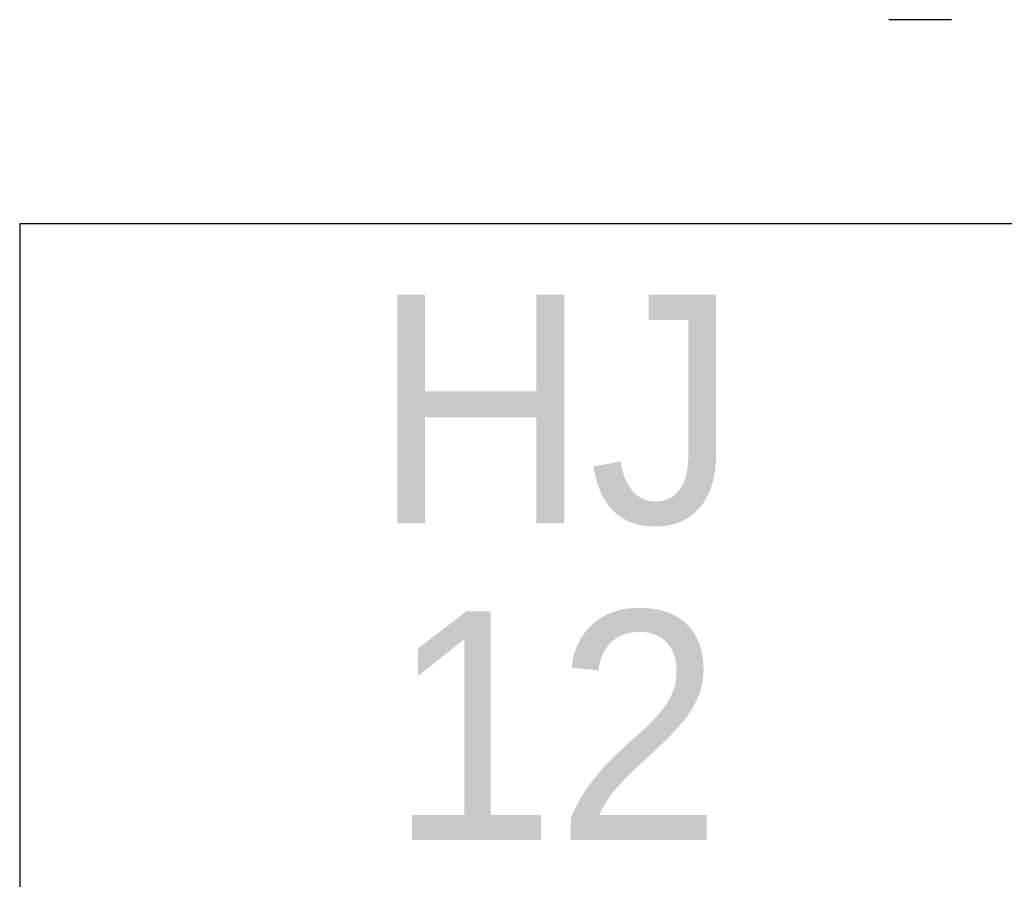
# Model space of a CAD drawing. Header units: metres. Extents: x 183400 to 184400, y 422200 to 427800.
# Tile 161 of 221: x 183937 to 183958, y 426548 to 426567. Entities that reach past the tile are written whole.
import ezdxf
from ezdxf.enums import TextEntityAlignment as Align

# ---------------------------------------------------------------- set-up
doc = ezdxf.new("R2010")
doc.units = ezdxf.units.M
for name, color, linetype in [('N_MK2', 7, 'Continuous'), ('방위표', 7, 'Continuous'), ('일람표', 7, 'Continuous')]:
    doc.layers.add(name, color=color, linetype=linetype)
doc.styles.add('CGS', font='Dotum.ttf')

# ---------------------------------------------------------------- blocks, each defined once
blk = doc.blocks.new('N_MK2')
at = {"layer": '방위표', "color": 7, "linetype": 'Continuous'}
blk.add_lwpolyline([(-118.86, 0), (-128.674, 0)], dxfattribs=at)

msp = doc.modelspace()

# ---------------------------------------------------------------- linework, layer by layer
at = {"layer": '일람표', "linetype": 'Continuous', "flags": 128}
msp.add_lwpolyline([(183936.781, 426546.585), (183960.219, 426546.585), (183960.219, 426562.21), (183936.781, 426562.21)], close=True, dxfattribs=at)

# ---------------------------------------------------------------- block references
at = {"layer": 'N_MK2', "linetype": 'Continuous', "lineweight": 15, "xscale": 0.1399996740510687, "yscale": 0.1399996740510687, "zscale": 0.139999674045}
msp.add_blockref('N_MK2', (183973.805, 426566.673), dxfattribs=at)

# ---------------------------------------------------------------- texts
at = {"layer": '일람표', "linetype": 'Continuous', "style": 'CGS'}
msp.add_text('HJ', height=5, dxfattribs=at).set_placement((183948.5, 426558.159), align=Align.MIDDLE_CENTER)
msp.add_text('12', height=5, dxfattribs=at).set_placement((183948.5, 426548.734), align=Align.CENTER)

doc.saveas('drawing.dxf')
